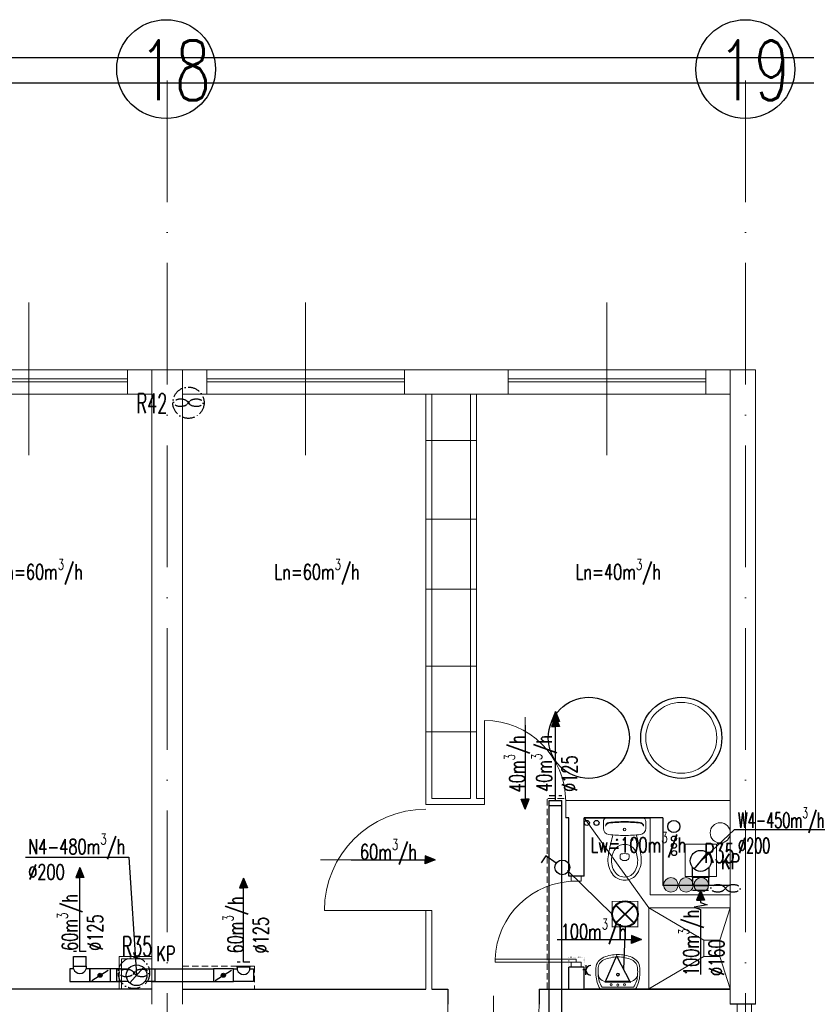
# Model space of a CAD drawing. Header units: millimetres. Extents: x -6513 to 30474, y -6915 to 65597.
# Tile 195 of 256: x 6819 to 7595, y 19872 to 20843. Entities that reach past the tile are written whole.
import ezdxf

# ---------------------------------------------------------------- set-up
doc = ezdxf.new("R2010")
doc.units = ezdxf.units.MM
for name, pattern in [('ACAD_ISO03W100', [30, 12, -18]), ('ACAD_ISO10W100', [18, 12, -3, 0, -3]), ('DASHED', [19.05, 12.7, -6.35]), ('DOT', [6.35, 0, -6.35])]:
    doc.linetypes.add(name, pattern=pattern)
doc.layers.get('0').update_dxf_attribs({"color": 8})
for name, color, linetype, lineweight in [('A_cienka', 8, 'Continuous', 5), ('A_linia przekroj', 8, 'Continuous', 25), ('A_osie', 8, 'ACAD_ISO10W100', 5), ('A_przerywana', 8, 'ACAD_ISO03W100', 5), ('A_widok', 8, 'Continuous', 13), ('CH-KS-WEWN-ISTN-PION-NR', 8, 'Continuous', 20), ('CH-KS-WEWN-PION', 8, 'Continuous', 20), ('CH-KS-WEWN-PION-NR', 8, 'Continuous', 25), ('CH-W-WEWN-INOX-PION', 8, 'Continuous', 20), ('CH-W-WEWN-INOX-PION-NR', 8, 'Continuous', 25), ('cieńkie', 8, 'Continuous', 9), ('DB-WM-nawiew-opis', 8, 'Continuous', 25), ('DB-WM-nawiew-opis-odnośnik', 8, 'Continuous', 30), ('DB-WM-wywiew-opis', 8, 'Continuous', 25), ('DB-WM-wywiew-opis-odnośnik', 8, 'Continuous', 30), ('DB_WM_nawiew', 8, 'Continuous', 30), ('DB_WM_wywiew', 8, 'Continuous', 30), ('DB_WM_ścianka nowa', 8, 'Continuous', 25), ('E_gniazda wtykowe', 1, 'Continuous', 30), ('E_oświetlenie', 1, 'Continuous', 30), ('E_technologia', 1, 'ACAD_ISO10W100', 30), ('noew ściany archwig', 8, 'Continuous', 9), ('R-TABELKA', 8, 'Continuous', 25), ('snitarne archwig nowe', 8, 'Continuous', 9), ('Stolarka ARCHWIG', 8, 'Continuous', 5), ('wyburzenia', 8, 'DOT', 20), ('Ściany ARCHWIG', 8, 'Continuous', 30)]:
    doc.layers.add(name, color=color, linetype=linetype, lineweight=lineweight)
for name, color, linetype in [('DB_inst_pomocn', 8, 'Continuous'), ('DB_WM_nawiew-opis', 8, 'Continuous'), ('Tekst', 8, 'Continuous')]:
    doc.layers.add(name, color=color, linetype=linetype)
doc.styles.add('SIMPLEXD', font='SIMPLEX.SHX', dxfattribs={"width": 0.6})
doc.styles.get("Standard").update_dxf_attribs({"font": 'txt.shx', "width": 0.9})

# ---------------------------------------------------------------- blocks, each defined once
blk = doc.blocks.new('drzwi schem')
at = {"color": 252}
blk.add_line((0, 0), (0, 1), dxfattribs=at)
at = {"color": 252, "ltscale": 10}
blk.add_line((0.5, -0.0928), (0.5, 1.0398), dxfattribs=at)
at = {"color": 252}
blk.add_arc((0, 0), 1, 0, 90, dxfattribs=at)
blk = doc.blocks.new('umywalka oli2')
at = {"layer": 'snitarne archwig nowe', "color": 252}
for p, q in [((20.94, 21.61), (13.75, 21.61)), ((0, 17.55), (0, 0)), ((1.97, 15.36), (1.97, 0)), ((7.88, 0.01), (7.88, 10.82)), ((0, 0), (0, -17.55)), ((1.97, 0), (1.97, -15.36)), ((7.88, -10.8), (7.88, 0.01)), ((13.75, -21.61), (20.94, -21.61))]:
    blk.add_line(p, q, dxfattribs=at)
for centre, radius in [((4.1, 0.01), 1.11), ((4.5, 6.61), 0.994), ((14.5, 0.01), 1.48), ((14.5, 0.01), 0.946), ((4.5, -6.61), 0.994)]:
    blk.add_circle(centre, radius, dxfattribs=at)
for centre, radius, start, end in [((15.57, -9.87), 31.53, 93.3155, 119.59315), ((15.27, 11.96), 7.48, 91.70233, 188.82916), ((17.34, -1.9), 21.45, 82.90633, 97.09367), ((20.18, 9.48), 12.16, 20.9395, 86.42872), ((14.19, -1.15), 20.54, 88.58475, 126.50084), ((20.43, 10.2), 9.2, 23.19859, 92.74682), ((-1.18, -0.01), 33.1, 360, 24.69875), ((-3.23, -0.01), 37.42, 360, 21.68962), ((-1.18, 0.01), 33.1, 335.30125, 0), ((-3.23, 0.01), 37.42, 338.31038, 0), ((15.57, 9.87), 31.53, 240.40685, 266.6845), ((14.19, 1.15), 20.54, 233.49916, 271.41525), ((15.27, -11.95), 7.48, 171.17084, 268.29767), ((17.34, 1.9), 21.45, 262.90633, 277.09367), ((20.43, -10.2), 9.2, 267.25318, 336.80141), ((20.18, -9.48), 12.16, 273.57128, 339.0605)]:
    blk.add_arc(centre, radius, start, end, dxfattribs=at)
blk = doc.blocks.new('klop oli 2')
at = {"layer": 'snitarne archwig nowe', "color": 252}
for p, q in [((3.76, 20.94), (10.5, 20.94)), ((0, 17.18), (0, 0)), ((0, -17.18), (0, 0)), ((3.76, 0), (3.76, 1.04)), ((3.76, 0), (3.76, -1.04)), ((38.87, 4.52), (36.98, 4.52)), ((38.87, -4.52), (36.98, -4.52)), ((3.76, -20.94), (10.5, -20.94))]:
    blk.add_line(p, q, dxfattribs=at)
for centre, radius in [((11.48, 0), 1.27), ((11.48, 0), 1.27), ((21.65, 7.53), 0.706), ((21.65, -7.53), 0.706)]:
    blk.add_circle(centre, radius, dxfattribs=at)
for centre, radius, start, end in [((3.76, 17.18), 3.76, 90, 180), ((10.5, 14.92), 6.02, 6.79305, 90), ((144.94, 0), 141.18, 173.72811, 180), ((144.94, 0), 140.52, 173.66945, 180), ((8.35, 15.01), 3.76, 90, 173.72811), ((9.02, 15.07), 3.76, 100.24284, 173.78586), ((-114.73, 0), 132.14, 0, 6.79305), ((79.96, -215.17), 235.29, 101.57439, 105.54399), ((37.27, 0.66), 10.88, 117.40268, 173.75809), ((43.09, -10.57), 23.53, 101.61952, 117.40268), ((44.77, -39.84), 56.47, 94.3794, 102.29067), ((42.45, -7.44), 20.33, 60.88385, 101.61952), ((41.45, -7.98), 24.47, 51.28687, 92.30283), ((46.59, 0), 11.82, 0, 60.88385), ((46.59, 0), 15.06, 0, 47.56377), ((144.94, 0), 141.18, 180, 186.27189), ((144.94, 0), 140.52, 180, 186.33055), ((-114.73, 0), 132.14, 353.20695, 0), ((43.29, 0), 16.94, 173.75809, 180), ((43.29, 0), 16.94, 180, 186.24191), ((63.62, 0), 28.24, 173.35084, 180), ((63.62, 0), 28.24, 180, 186.64916), ((36.98, 3.11), 1.41, 90, 173.35084), ((38.87, 1.69), 2.82, 36.8699, 90), ((36.61, 0), 5.65, 0, 36.8699), ((36.61, 0), 5.65, 323.1301, 0), ((46.59, 0), 11.82, 299.11615, 0), ((46.59, 0), 15.06, 312.43623, 0), ((37.27, -0.66), 10.88, 186.24191, 242.59732), ((36.98, -3.11), 1.41, 186.64916, 270), ((38.87, -1.69), 2.82, 270, 323.1301), ((3.76, -17.18), 3.76, 180, 270), ((8.35, -15.01), 3.76, 186.27189, 270), ((9.02, -15.07), 3.76, 186.21414, 259.75716), ((10.5, -14.92), 6.02, 270, 353.20695), ((79.96, 215.17), 235.29, 254.45601, 258.42561), ((43.09, 10.57), 23.53, 242.59732, 258.38048), ((44.77, 39.84), 56.47, 257.70933, 265.6206), ((42.45, 7.44), 20.33, 258.38048, 299.11615), ((41.45, 7.98), 24.47, 267.69717, 308.71313)]:
    blk.add_arc(centre, radius, start, end, dxfattribs=at)
blk = doc.blocks.new('A$C2355049C')
at = {"layer": 'DB-WM-nawiew-opis-odnośnik'}
h = blk.add_hatch(color=256, dxfattribs=at)
h.paths.add_polyline_path([(0, -9.82), (3.94, -9.82), (0, 0)])
h.paths.add_polyline_path([(0, 0), (-3.94, -9.82), (0, -9.82)])
at = {"layer": 'DB-WM-nawiew-opis-odnośnik', "flags": 128}
for points in [[(0, 0), (-3.94, -9.82), (0, -9.82)], [(0, -82.94), (0, 0)], [(0, 0), (3.94, -9.82), (0, -9.82)]]:
    blk.add_lwpolyline(points, dxfattribs=at)
blk = doc.blocks.new('A$C620C4C60')
at = {"layer": 'DB-WM-wywiew-opis-odnośnik'}
h = blk.add_hatch(color=256, dxfattribs=at)
h.paths.add_polyline_path([(0, 0), (9.82, 3.94), (9.82, 0)])
h.paths.add_polyline_path([(9.82, 0), (9.82, -3.94), (0, 0)])
at = {"layer": 'DB-WM-wywiew-opis-odnośnik', "flags": 128}
for points in [[(0, 0), (9.82, 3.94), (9.82, 0)], [(0, 0), (12.06, 0)], [(0, 0), (9.82, -3.94), (9.82, 0)], [(12.06, 0), (14.37, -6.46), (16.61, 6.4), (18.93, 0)], [(18.93, 0), (82.94, 0)]]:
    blk.add_lwpolyline(points, dxfattribs=at)
blk = doc.blocks.new('A$C653A5721')
at = {"layer": 'DB_inst_pomocn'}
for centre, radius in [((0, 0), 6), ((0, -12), 2.5), ((0, -19.06), 2.5), ((0, -26.23), 2.5)]:
    blk.add_circle(centre, radius, dxfattribs=at)
blk = doc.blocks.new('raster')
at = {"layer": 'E_oświetlenie', "lineweight": 40}
for p, q in [((-21.2, 21.2), (21.2, -21.2)), ((21.2, 21.2), (-21.2, -21.2))]:
    blk.add_line(p, q, dxfattribs=at)
at = {"layer": 'E_oświetlenie', "const_width": 2}
blk.add_lwpolyline([(-30, -30), (30, -30), (30, 30), (-30, 30)], close=True, dxfattribs=at)
at = {"layer": 'E_oświetlenie', "lineweight": 40}
blk.add_circle((0, 0), 30, dxfattribs=at)
blk = doc.blocks.new('gw1')
at = {"layer": 'E_gniazda wtykowe'}
for p, q in [((99083.8, 55839.3), (99080.1, 55839.3)), ((99083.8, 55833.1), (99083.8, 55845.4))]:
    blk.add_line(p, q, dxfattribs=at)
blk.add_arc((99089.8, 55839), 6.04, 87.7958, 267.7958, dxfattribs=at)

msp = doc.modelspace()

# ---------------------------------------------------------------- hatches: boundary and pattern name
at = {"layer": 'CH-W-WEWN-INOX-PION'}
h = msp.add_hatch(color=256, dxfattribs=at)
h.paths.add_polyline_path([(7461.048, 19982.173, 0.4180634), (7468.319, 19989.349, 0.4180634), (7461.048, 19996.525)])
h.paths.add_polyline_path([(7461.048, 19996.525, 0.4103742), (7453.966, 19989.349, 0.4103742), (7461.048, 19982.173)])
h = msp.add_hatch(color=256, dxfattribs=at)
h.paths.add_polyline_path([(7476.048, 19982.173, 0.4180634), (7483.319, 19989.349, 0.4180634), (7476.048, 19996.525)])
h.paths.add_polyline_path([(7476.048, 19996.525, 0.4103742), (7468.966, 19989.349, 0.4103742), (7476.048, 19982.173)])
h = msp.add_hatch(color=256, dxfattribs=at)
h.paths.add_polyline_path([(7491.048, 19982.173, 0.4180634), (7498.319, 19989.349, 0.4180634), (7491.048, 19996.525)])
h.paths.add_polyline_path([(7491.048, 19996.525, 0.4103742), (7483.966, 19989.349, 0.4103742), (7491.048, 19982.173)])
at = {"layer": 'DB_WM_nawiew'}
h = msp.add_hatch(color=256, dxfattribs=at)
edge = h.paths.add_edge_path()
edge.add_arc((6898.402, 19900.201), 2, 0, 360)
h = msp.add_hatch(color=256, dxfattribs=at)
edge = h.paths.add_edge_path()
edge.add_arc((7019.9, 19900.247), 2, 0, 360)

# ---------------------------------------------------------------- linework, layer by layer
at = {"layer": 'A_cienka', "ltscale": 10}
for p, q in [((6828.054, 20413.178), (6828.054, 20563.975)), ((7101.054, 20413.178), (7101.054, 20563.975)), ((7398.054, 20413.178), (7398.054, 20563.975))]:
    msp.add_line(p, q, dxfattribs=at)
at = {"layer": 'A_cienka'}
for p, q in [((5269.554, 20497.577), (7544.554, 20497.577)), ((6730.554, 20488.577), (6925.554, 20488.577)), ((7198.554, 20488.577), (7003.554, 20488.577)), ((7300.554, 20488.577), (7495.554, 20488.577)), ((6730.554, 20485.577), (6925.554, 20485.577)), ((7198.554, 20485.577), (7003.554, 20485.577)), ((7300.554, 20485.577), (7495.554, 20485.577)), ((6409.554, 20473.577), (6949.554, 20473.577)), ((6979.554, 20473.577), (7519.554, 20473.577)), ((7219.554, 20427.698), (7269.554, 20427.698)), ((7219.554, 20350.208), (7269.554, 20350.208)), ((7219.554, 20281.172), (7269.554, 20281.172)), ((7219.554, 20205.091), (7269.554, 20205.091)), ((7219.554, 20140.281), (7269.554, 20140.281)), ((7526.456, 19871.577), (7526.456, 19683.577)), ((7540.456, 19871.577), (7540.456, 19683.577))]:
    msp.add_line(p, q, dxfattribs=at)
at = {"layer": 'A_linia przekroj'}
for p, q in [((6949.554, 19886.577), (6709.554, 19886.577)), ((6979.554, 19886.577), (7219.554, 19886.577)), ((7225.554, 19886.577), (7241.339, 19886.577)), ((7241.339, 19886.577), (7241.339, 19871.577)), ((7331.221, 19886.577), (7331.339, 19871.577)), ((7331.339, 19886.577), (7519.554, 19886.577)), ((7544.554, 19871.577), (7519.554, 19871.577))]:
    msp.add_line(p, q, dxfattribs=at)
at = {"layer": 'A_osie', "ltscale": 10}
for p, q in [((6964.554, 19042.134), (6964.554, 20794.193)), ((6964.554, 19042.134), (6964.554, 20794.193)), ((6964.554, 19042.134), (6964.554, 20794.193)), ((7534.554, 19042.134), (7534.554, 20794.193)), ((7534.554, 19042.134), (7534.554, 20794.193))]:
    msp.add_line(p, q, dxfattribs=at)
at = {"layer": 'A_przerywana', "linetype": 'DASHED', "ltscale": 0.5}
for p, q in [((7339.259, 19886.577), (7339.259, 20074.581)), ((6979.554, 19909.214), (7050.768, 19909.214)), ((7050.768, 19909.214), (7050.768, 19886.577))]:
    msp.add_line(p, q, dxfattribs=at)
at = {"layer": 'A_przerywana', "linetype": 'ByBlock'}
for p, q in [((6949.554, 19918.577), (6917.054, 19918.577)), ((6917.054, 19918.577), (6917.054, 19886.577)), ((6949.554, 19918.577), (6917.054, 19918.577)), ((6917.054, 19918.577), (6917.054, 19886.577)), ((6949.554, 19918.577), (6917.054, 19918.577)), ((6917.054, 19918.577), (6917.054, 19886.577)), ((6949.554, 19916.577), (6919.554, 19916.577)), ((6919.554, 19916.577), (6919.554, 19886.577)), ((6949.554, 19916.577), (6919.554, 19916.577)), ((6919.554, 19916.577), (6919.554, 19886.577)), ((6949.554, 19916.577), (6919.554, 19916.577)), ((6919.554, 19916.577), (6919.554, 19886.577))]:
    msp.add_line(p, q, dxfattribs=at)
at = {"layer": 'A_przerywana', "linetype": 'DASHED', "ltscale": 0.5}
msp.add_lwpolyline([(7355.765, 20074.581), (7339.259, 20074.581)], dxfattribs=at)
at = {"layer": 'A_widok', "ltscale": 5}
for p, q in [((6949.554, 20497.577), (6979.554, 20497.577)), ((7519.554, 20497.577), (7544.554, 20497.577)), ((7544.554, 19871.577), (7544.554, 20497.577)), ((6949.554, 19871.577), (6949.554, 20473.577)), ((6979.554, 19871.577), (6979.554, 20473.577)), ((7219.554, 20473.577), (7219.554, 20068.577)), ((7225.554, 20473.577), (7225.554, 20074.577)), ((7263.554, 20473.577), (7263.554, 20074.577)), ((7269.554, 20473.577), (7269.554, 20074.577)), ((7519.554, 19871.577), (7519.554, 20473.577)), ((7219.554, 20068.577), (7277.46, 20068.577)), ((7225.554, 20074.577), (7263.554, 20074.577)), ((7269.554, 20074.577), (7277.46, 20074.577)), ((7277.46, 20074.577), (7277.46, 20068.577)), ((7357.46, 20072.577), (7519.554, 20072.577)), ((7357.46, 20055.577), (7357.46, 20072.577)), ((7219.554, 19886.577), (7219.554, 19963.993)), ((7219.554, 19963.993), (7225.554, 19963.993)), ((7225.554, 19886.577), (7225.554, 19963.993))]:
    msp.add_line(p, q, dxfattribs=at)
for points in [[(6949.554, 20473.577), (6925.554, 20473.577), (6925.554, 20497.577), (6949.554, 20497.577)], [(6979.554, 20473.577), (7003.554, 20473.577), (7003.554, 20497.577), (6979.554, 20497.577)], [(7198.554, 20497.577), (7300.554, 20497.577), (7300.554, 20473.577), (7198.554, 20473.577)], [(7519.554, 20473.577), (7495.554, 20473.577), (7495.554, 20497.577), (7519.554, 20497.577)]]:
    msp.add_lwpolyline(points, close=True, dxfattribs=at)
at = {"layer": 'CH-KS-WEWN-ISTN-PION-NR', "extrusion": (-1.29885e-05, -7.54363e-06, 1)}
msp.add_circle((7471.389, 20134.465, -0.249), 35, dxfattribs=at)
at = {"layer": 'CH-KS-WEWN-PION', "extrusion": (-1.29885e-05, -7.54363e-06, 1)}
msp.add_circle((7509.834, 20040.696, -0.249), 9.967, dxfattribs=at)
at = {"layer": 'CH-KS-WEWN-PION-NR', "extrusion": (-1.29885e-05, -7.54363e-06, 1)}
msp.add_circle((7471.389, 20134.465, -0.249), 40, dxfattribs=at)
at = {"layer": 'CH-W-WEWN-INOX-PION'}
for centre in [(7461.143, 19989.349), (7476.143, 19989.349), (7491.143, 19989.349)]:
    msp.add_circle(centre, 7.176, dxfattribs=at)
at = {"layer": 'CH-W-WEWN-INOX-PION-NR', "ltscale": 10, "extrusion": (-1.29885e-05, -7.54363e-06, 1)}
msp.add_circle((7380.251, 20134.465, -0.248), 40, dxfattribs=at)
at = {"layer": 'cieńkie'}
for p, q in [((7475.054, 20029.577), (7475.054, 20015.577)), ((7475.054, 19997.577), (7475.054, 20029.577)), ((7475.054, 20029.577), (7506.054, 20029.577)), ((7506.054, 20029.577), (7506.054, 19997.577)), ((7506.054, 20027.077), (7506.054, 20000.077)), ((7475.054, 20011.577), (7475.054, 19997.577)), ((7506.054, 19997.577), (7475.054, 19997.577)), ((7475.054, 19997.577), (7489.054, 19997.577))]:
    msp.add_line(p, q, dxfattribs=at)
at = {"layer": 'DB-WM-nawiew-opis'}
msp.add_lwpolyline([(6824.743, 20016.879), (6926.705, 20016.879), (6934.386, 19900.247)], dxfattribs=at)
at = {"layer": 'DB-WM-wywiew-opis'}
msp.add_lwpolyline([(7633.147, 20043.732), (7523.671, 20043.732), (7490.709, 20012.949)], dxfattribs=at)
at = {"layer": 'DB_WM_nawiew', "linetype": 'DASHED', "ltscale": 0.5}
for points in [[(7341.259, 20077.581), (7353.759, 20077.581)], [(6884.802, 19923.601), (6872.302, 19923.601)], [(7046.168, 19913.214), (7033.668, 19913.214)]]:
    msp.add_lwpolyline(points, dxfattribs=at)
at = {"layer": 'DB_WM_nawiew'}
for points in [[(7341.259, 19678.076), (7341.259, 20072.581)], [(7341.259, 20072.581), (7353.759, 20072.581)], [(7341.259, 20072.577), (7353.759, 20072.577)], [(7341.259, 20072.577), (7353.759, 20072.577)], [(7353.759, 19678.076), (7353.759, 20072.581)], [(7341.259, 20067.577), (7353.759, 20067.577)], [(6872.302, 19909.201), (6872.302, 19918.654)], [(6872.302, 19918.654), (6884.802, 19918.654)], [(6884.802, 19909.201), (6884.802, 19918.654)], [(6868.702, 19893.951), (6888.402, 19893.951), (6888.402, 19906.451), (6884.802, 19906.451)], [(6872.302, 19906.451), (6868.702, 19906.451), (6868.702, 19893.951)], [(6872.302, 19906.451), (6872.302, 19909.201), (6884.802, 19909.201), (6884.802, 19906.451)], [(6908.402, 19906.451), (6888.402, 19906.451), (6888.402, 19893.951), (6908.402, 19893.951)], [(6890.173, 19895.058), (6906.295, 19905.134)], [(6918.402, 19906.451), (6908.402, 19906.451), (6908.402, 19893.951), (6918.402, 19893.951)], [(6926.345, 19893.952), (6914.902, 19893.952), (6914.902, 19906.452), (6926.275, 19906.452)], [(6927.607, 19892.61), (6941.164, 19907.885)], [(6942.379, 19906.602), (6952.357, 19906.602), (6952.357, 19894.102), (6942.542, 19894.102)], [(6948.857, 19906.602), (7010.068, 19906.602)], [(7030.068, 19906.602), (7010.068, 19906.602), (7010.068, 19894.102), (7030.068, 19894.102)], [(7011.839, 19895.209), (7027.96, 19905.285)], [(7049.768, 19894.102), (7030.068, 19894.102), (7030.068, 19906.602), (7033.668, 19906.602)], [(7033.668, 19908.214), (7033.668, 19909.2), (7046.168, 19909.2), (7046.168, 19908.214)], [(7046.168, 19905.464), (7046.168, 19908.214), (7033.668, 19908.214), (7033.668, 19905.464)], [(7046.168, 19906.602), (7049.768, 19906.602), (7049.768, 19894.102)], [(6948.857, 19894.102), (7010.068, 19894.102)]]:
    msp.add_lwpolyline(points, dxfattribs=at)
at = {"layer": 'DB_WM_nawiew', "color": 1}
msp.add_circle((6934.386, 19900.247), 10.212, dxfattribs=at)
at = {"layer": 'DB_WM_nawiew'}
for centre in [(6898.402, 19900.201), (7019.9, 19900.247)]:
    msp.add_circle(centre, 2, dxfattribs=at)
for centre in [(6878.552, 19908.681), (7039.918, 19907.694)]:
    msp.add_arc(centre, 6.636, 199.636833, 340.363167, dxfattribs=at)
at = {"layer": 'DB_WM_wywiew'}
for points in [[(7484.131, 20004.941), (7497.288, 20020.957)], [(7485.633, 20006.769), (7495.786, 20019.129)], [(7498.554, 20007.089), (7498.554, 19996.539), (7482.554, 19996.539), (7482.554, 20006.83)], [(7482.554, 19996.539), (7482.554, 19988.823), (7498.554, 19988.823), (7498.554, 19996.539)], [(7498.337, 19984.002), (7482.337, 19984.002)]]:
    msp.add_lwpolyline(points, dxfattribs=at)
at = {"layer": 'DB_WM_wywiew', "color": 1}
msp.add_circle((7490.554, 20013.077), 10.366, dxfattribs=at)
at = {"layer": 'DB_WM_ścianka nowa'}
for points in [[(7453.215, 20055.577), (7440.554, 20055.577)], [(7453.215, 20055.577), (7453.215, 19988.823)]]:
    msp.add_lwpolyline(points, dxfattribs=at)
at = {"layer": 'DB_WM_ścianka nowa', "linetype": 'Continuous'}
msp.add_lwpolyline([(7519.554, 19988.823), (7453.215, 19988.823)], dxfattribs=at)
at = {"layer": 'E_oświetlenie'}
for p, q in [((7337.855, 20017.938), (7333.154, 20011.162)), ((7348.148, 20010.798), (7337.855, 20017.938)), ((7359.13, 20003.462), (7403.321, 19960.632)), ((7415.921, 19948.032), (7414.306, 19906.404)), ((7407.536, 19919.431), (7396.293, 19893.733)), ((7407.536, 19919.431), (7421.076, 19893.378)), ((7396.293, 19893.733), (7421.076, 19893.378))]:
    msp.add_line(p, q, dxfattribs=at)
at = {"layer": 'E_oświetlenie', "const_width": 1.05}
msp.add_lwpolyline([(7421.076, 19893.378), (7407.536, 19919.431), (7396.293, 19893.733)], close=True, dxfattribs=at)
at = {"layer": 'E_oświetlenie'}
msp.add_circle((7354.106, 20006.664), 7.252, dxfattribs=at)
at = {"layer": 'E_technologia'}
for p, q in [((6984.297, 20466.445), (6986.701, 20463.666)), ((6986.701, 20466.445), (6984.297, 20463.666)), ((7513.755, 19987.397), (7516.159, 19984.618)), ((7516.159, 19987.397), (7513.755, 19984.618)), ((6930.592, 19903.909), (6932.996, 19901.13)), ((6932.996, 19903.909), (6930.592, 19901.13))]:
    msp.add_line(p, q, dxfattribs=at)
for centre in [(6985.499, 20465.056), (6931.794, 19902.52)]:
    msp.add_circle(centre, 15.427, dxfattribs=at)
for centre, start_param, end_param in [((6977.872, 20465.056), 3.5498657, 9.0165049), ((6993.126, 20465.056), 0.408273, 5.8749123), ((7507.33, 19986.008), 3.5498657, 9.0165049), ((7522.584, 19986.008), 0.408273, 5.8749123), ((6924.167, 19902.52), 3.5498657, 9.0165049), ((6939.421, 19902.52), 0.408273, 5.8749123)]:
    msp.add_ellipse(centre, major_axis=(-7, 0), ratio=0.5, start_param=start_param, end_param=end_param, dxfattribs=at)
at = {"layer": 'noew ściany archwig', "ltscale": 0.5}
for p in [(7440.554, 20055.577), (7519.554, 19979.577)]:
    msp.add_line(p, (7440.554, 19979.577), dxfattribs=at)
at = {"layer": 'R-TABELKA'}
for p, q in [((-3136.084, 20805.732), (8327.828, 20805.732)), ((-3011.084, 20780.732), (8302.828, 20780.732))]:
    msp.add_line(p, q, dxfattribs=at)
at = {"layer": 'snitarne archwig nowe'}
msp.add_line((7439.554, 19966.733), (7375.554, 20055.577), dxfattribs=at)
for points in [[(7439.554, 19886.577), (7439.554, 19966.733), (7519.554, 19966.733)], [(7493.554, 19934.733), (7439.554, 19966.733)], [(7509.554, 19934.733), (7519.554, 19966.733)], [(7493.554, 19918.733), (7439.554, 19886.733)], [(7509.554, 19918.733), (7519.554, 19886.733)]]:
    msp.add_lwpolyline(points, dxfattribs=at)
msp.add_lwpolyline([(7509.554, 19934.733), (7493.554, 19934.733), (7493.554, 19918.733), (7509.554, 19918.733)], close=True, dxfattribs=at)
at = {"layer": 'Stolarka ARCHWIG'}
for p, q in [((7287.743, 19913.077), (7287.743, 19916.077)), ((7287.743, 19916.077), (7367.743, 19916.077)), ((7287.743, 19916.077), (7287.743, 19913.077)), ((7367.743, 19913.077), (7287.743, 19913.077)), ((7367.743, 19916.077), (7367.743, 19913.077))]:
    msp.add_line(p, q, dxfattribs=at)
for points in [[(7367.743, 19993.077), (7362.743, 19993.077), (7362.743, 19998.077), (7372.743, 19998.077), (7372.743, 19993.077), (7365.243, 19993.077)], [(7367.743, 19908.077), (7362.743, 19908.077), (7362.743, 19913.077), (7372.743, 19913.077), (7372.743, 19908.077), (7365.243, 19908.077)]]:
    msp.add_lwpolyline(points, dxfattribs=at)
msp.add_arc((7367.642, 19913.123), 79.953, 89.92751, 177.883109, dxfattribs=at)
at = {"layer": 'Tekst'}
for centre in [(6963.488, 20794.193), (7534.554, 20794.193)]:
    msp.add_circle(centre, 48.725, dxfattribs=at)
at = {"layer": 'wyburzenia', "ltscale": 0.2}
msp.add_lwpolyline([(7360.554, 19918.077), (7375.554, 19918.077), (7375.554, 19908.077), (7360.554, 19908.077)], close=True, dxfattribs=at)
at = {"layer": 'Ściany ARCHWIG'}
for p, q in [((7360.554, 20055.577), (7357.46, 20055.577)), ((7360.554, 19998.077), (7360.554, 20055.577)), ((7440.554, 20055.577), (7375.554, 20055.577)), ((7375.554, 19998.077), (7375.554, 20055.577)), ((7375.554, 20055.577), (7440.554, 20055.577)), ((7375.554, 19998.077), (7360.554, 19998.077)), ((7375.554, 19908.077), (7360.554, 19908.077)), ((7375.554, 19908.077), (7360.554, 19908.077)), ((7360.554, 19886.577), (7360.554, 19908.077)), ((7375.554, 19886.577), (7375.554, 19908.077)), ((7519.554, 19886.577), (7376.554, 19886.577)), ((7519.554, 19886.577), (7439.554, 19886.577))]:
    msp.add_line(p, q, dxfattribs=at)
for centre in [(7378.254, 20050.496), (7387.771, 20050.496)]:
    msp.add_circle(centre, 2.5, dxfattribs=at)

# ---------------------------------------------------------------- block references
at = {"layer": 'A_cienka', "xscale": 80, "yscale": 80, "zscale": 80}
msp.add_blockref('drzwi schem', (7277.46, 20071.577), dxfattribs=at)
at = {"layer": 'A_cienka', "xscale": 100, "yscale": 100, "zscale": 100, "rotation": 90}
msp.add_blockref('drzwi schem', (7219.554, 19963.993), dxfattribs=at)
at = {"layer": 'A_widok', "ltscale": 5, "xscale": -90, "yscale": 90, "zscale": 90, "rotation": 180}
msp.add_blockref('drzwi schem', (7241.339, 19871.577), dxfattribs=at)
at = {"layer": 'DB_WM_nawiew'}
for p in [(7347.509, 20160.517), (7347.509, 20155.513), (7039.918, 19996.149)]:
    msp.add_blockref('A$C2355049C', p, dxfattribs=at)
for name, p, rotation in [('A$C2355049C', (7317.46, 20064.154), 180), ('A$C653A5721', (7464.072, 20047.068), 0.3303779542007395)]:
    msp.add_blockref(name, p, dxfattribs=dict(at, rotation=rotation))
at = {"layer": 'DB_WM_nawiew', "xscale": -1, "rotation": 270}
for p in [(7228.832, 20013.993), (7432.015, 19935.36)]:
    msp.add_blockref('A$C2355049C', p, dxfattribs=at)
at = {"layer": 'DB_WM_nawiew', "xscale": -1}
msp.add_blockref('A$C2355049C', (6878.552, 20006.536), dxfattribs=at)
at = {"layer": 'DB_WM_wywiew', "xscale": -1, "rotation": 89.9999999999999}
msp.add_blockref('A$C620C4C60', (7490.337, 19984.002), dxfattribs=at)
at = {"layer": 'E_oświetlenie', "lineweight": 40, "xscale": 0.4199999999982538, "yscale": 0.4200000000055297, "zscale": 0.4199999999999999, "rotation": 180}
msp.add_blockref('raster', (7415.921, 19960.632), dxfattribs=at)
at = {"layer": 'E_oświetlenie', "xscale": 0.7875000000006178, "yscale": 0.7874999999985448, "zscale": 0.7874999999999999, "rotation": 358.7624398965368}
msp.add_blockref('gw1', (-71582.658, -22372.509), dxfattribs=at)
at = {"layer": 'noew ściany archwig', "rotation": 90.00000000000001}
msp.add_blockref('umywalka oli2', (7408.859, 19886.43), dxfattribs=at)
at = {"layer": 'snitarne archwig nowe', "rotation": 270}
msp.add_blockref('klop oli 2', (7415.504, 20055.577), dxfattribs=at)

# ---------------------------------------------------------------- texts
at = {"layer": 'DB-WM-nawiew-opis', "char_height": 15, "width": 37.14159, "attachment_point": 1, "rotation": 90}
for s, insert in [('\\A1;{\\Fsimplex|c238;\\W0.7;40m\\H0.7x;\\S3^ ;\\H1.4286x;/h}', (7296.929, 20080.649)), ('\\A1;{\\Fsimplex|c238;\\W0.7;40m\\H0.7x;\\S3^ ;\\H1.4286x;/h\\P%%C125}', (7323.591, 20081.124)), ('\\A1;{\\Fsimplex|c238;\\W0.7;60m\\H0.7x;\\S3^ ;\\H1.4286x;/h\\P%%C125}', (6855.971, 19924.235)), ('\\A1;{\\Fsimplex|c238;\\W0.7;60m\\H0.7x;\\S3^ ;\\H1.4286x;/h\\P%%C125}', (7019.299, 19921.756))]:
    msp.add_mtext(s, dxfattribs=dict(at, insert=insert))
at = {"layer": 'DB-WM-nawiew-opis', "char_height": 15, "width": 37.14159, "attachment_point": 1}
for s, insert in [('\\A1;{\\Fsimplex|c238;\\W0.7;N4-480m\\H0.7x;\\S3^ ;\\H1.4286x;/h\\P%%C200}', (6827.534, 20039.742)), ('\\A1;{\\Fsimplex|c238;\\W0.7;60m\\H0.7x;\\S3^ ;\\H1.4286x;/h}', (7154.576, 20034.524)), ('\\A1;{\\Fsimplex|c238;\\W0.7;100m\\H0.7x;\\S3^ ;\\H1.4286x;/h}', (7352.527, 19955.892))]:
    msp.add_mtext(s, dxfattribs=dict(at, insert=insert))
at = {"layer": 'DB-WM-wywiew-opis', "char_height": 15, "width": 37.14159, "attachment_point": 1}
for s, insert in [('\\A1;{\\Fsimplex|c238;\\W0.7;W4-450m\\H0.7x;\\S3^ ;\\H1.4286x;/h\\P%%C200}', (7527.286, 20065.765)), ('\\A1;{\\Fsimplex|c238;\\W0.7;Lw=100m\\H0.7x;\\S3^ ;\\H1.4286x;/h}', (7381.904, 20041.377))]:
    msp.add_mtext(s, dxfattribs=dict(at, insert=insert))
at = {"layer": 'DB-WM-wywiew-opis', "color": 1, "char_height": 15, "width": 37.14159, "attachment_point": 1}
for insert in [(7510.532, 20019.905), (6953.847, 19929.051)]:
    msp.add_mtext('\\A1;{\\Fsimplex|c238;\\W0.7;KP}', dxfattribs=dict(at, insert=insert))
at = {"layer": 'DB-WM-wywiew-opis', "insert": (7468.503, 19899.539), "char_height": 15, "width": 37.14159, "attachment_point": 1, "rotation": 90}
msp.add_mtext('\\A1;{\\Fsimplex|c238;\\W0.7;100m\\H0.7x;\\S3^ ;\\H1.4286x;/h\\P%%C160}', dxfattribs=at)
at = {"layer": 'DB_WM_nawiew-opis', "char_height": 15, "width": 37.14159, "attachment_point": 1}
for s, insert in [('\\A1;{\\Fsimplex|c238;\\W0.7;Ln=60m\\H0.7x;\\S3^ ;\\H1.4286x;/h}', (6797.307, 20310.76)), ('\\A1;{\\Fsimplex|c238;\\W0.7;Ln=60m\\H0.7x;\\S3^ ;\\H1.4286x;/h}', (7070.307, 20310.76)), ('\\A1;{\\Fsimplex|c238;\\W0.7;Ln=40m\\H0.7x;\\S3^ ;\\H1.4286x;/h}', (7367.307, 20310.76))]:
    msp.add_mtext(s, dxfattribs=dict(at, insert=insert))
at = {"layer": 'E_technologia', "style": 'SIMPLEXD', "width": 0.6}
for s, p in [('R42', (6934.437, 20454.828)), ('R35', (7493.891, 20011.154)), ('R35', (6919.665, 19919.111))]:
    msp.add_text(s, height=19.2, dxfattribs=at).set_placement(p)
at = {"layer": 'Tekst', "style": 'SIMPLEXD', "width": 0.7}
for s, p in [('18', (6936.646, 20763.424)), ('19', (7507.711, 20763.424))]:
    msp.add_text(s, height=59.049, dxfattribs=at).set_placement(p)

doc.saveas('drawing.dxf')
